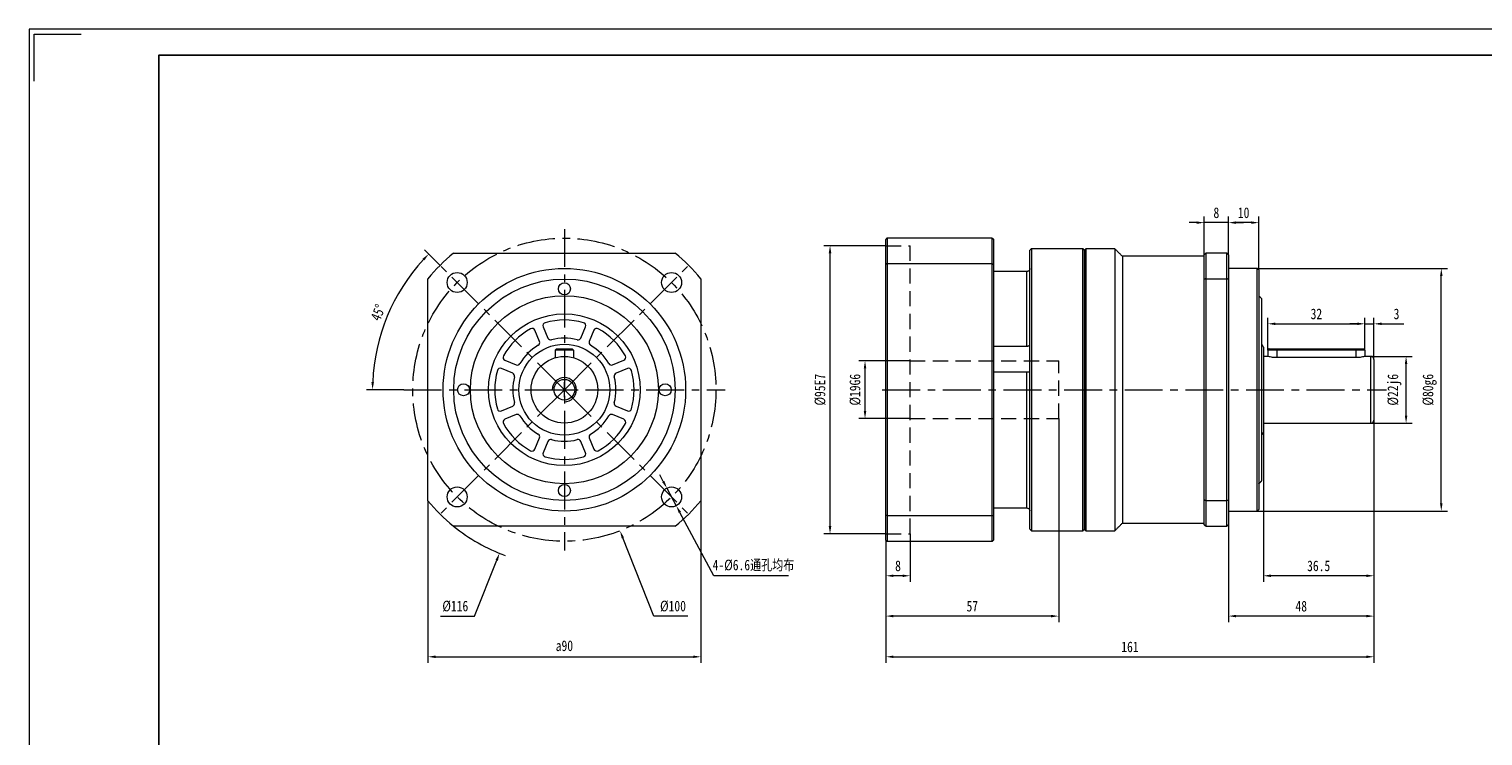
# Model space of a CAD drawing. Header units: millimetres. Extents: x -94 to 626, y -108 to 401.
# Tile 3 of 4: x -94 to 386, y 168 to 401. Entities that reach past the tile are written whole.
import ezdxf

# ---------------------------------------------------------------- set-up
doc = ezdxf.new("R2010")
doc.units = ezdxf.units.MM
doc.header["$LTSCALE"] = 10
doc.linetypes.add('CENTER', pattern=[2, 1.25, -0.25, 0.25, -0.25])
doc.linetypes.add('DASHED', pattern=[0.75, 0.5, -0.25])
doc.layers.get('0').update_dxf_attribs({"lineweight": 18})
for name, color, linetype, lineweight in [('3中心线层', 1, 'CENTER', 18), ('4虚线层', 6, 'DASHED', 18), ('图框_外框线', 7, 'Continuous', 18)]:
    doc.layers.add(name, color=color, linetype=linetype, lineweight=lineweight)
doc.styles.add('TH_GBDIM', font='txt', dxfattribs={"width": 0.8})
doc.dimstyles.new('TH_GBDIM', dxfattribs={"dimtxt": 3.5, "dimasz": 2.5, "dimexe": 2, "dimexo": 0, "dimgap": 1.5, "dimtad": 1, "dimdec": 1, "dimdsep": 46, "dimtxsty": 'TH_GBDIM', "dimcen": 2.5, "dimdle": 5, "dimclrd": 4, "dimclre": 4, "dimclrt": 3, "dimadec": 0, "dimazin": 0, "dimtfac": 0.714286, "dimtdec": 1, "dimtmove": 0, "dimatfit": 3, "dimfxl": 0, "dimtolj": 1, "dimarcsym": 0})

# ---------------------------------------------------------------- blocks, each defined once
blk = doc.blocks.new('*X14')
for points in [[(36.27, 325.36), (36.87, 324.78), (38.3, 326.87)], [(20.23, 284.62), (19.4, 284.63), (19.77, 282.12)]]:
    blk.add_hatch(color=4).paths.add_polyline_path(points, flags=0)
at = {"color": 4}
for p, q in [((42.04, 323.14), (36.89, 328.29)), ((30.05, 282.12), (17.77, 282.12))]:
    blk.add_line(p, q, dxfattribs=at)
blk.add_arc((83.05, 282.12), 63.28, 137.2636, 177.7364, dxfattribs=at)
at = {"color": 3, "insert": (21.58, 307.59), "char_height": 3.5, "width": 10.8025, "attachment_point": 5, "rotation": 67.5, "style": 'TH_GBDIM'}
blk.add_mtext('45%%D', dxfattribs=at)
blk = doc.blocks.new('*X15')
for points in [[(116.03, 252.08), (115.29, 251.68), (116.84, 249.68)], [(121.52, 241.86), (120.78, 241.46), (119.97, 243.86)]]:
    blk.add_hatch(color=4).paths.add_polyline_path(points, flags=0)
at = {"color": 4}
for p, q in [((115.66, 251.88), (114.48, 254.08)), ((116.84, 249.68), (119.97, 243.86)), ((132.37, 220.77), (121.15, 241.66)), ((156.96, 220.77), (132.37, 220.77))]:
    blk.add_line(p, q, dxfattribs=at)
at = {"color": 3, "insert": (145.41, 224.13), "char_height": 3.5, "width": 55.0667, "attachment_point": 5, "style": 'TH_GBDIM'}
blk.add_mtext('4-%%C6.6通孔均布', dxfattribs=at)
blk = doc.blocks.new('*X16')
blk.add_hatch(color=4).paths.add_polyline_path([(102.71, 233.44), (101.93, 233.14), (101.4, 235.61)], flags=0)
at = {"color": 4}
for p, q in [((83.05, 279.62), (83.05, 284.62)), ((80.55, 282.12), (85.55, 282.12)), ((112.51, 207.47), (102.32, 233.29)), ((123.74, 207.47), (112.51, 207.47))]:
    blk.add_line(p, q, dxfattribs=at)
at = {"color": 3, "insert": (118.87, 210.72), "char_height": 3.5, "width": 15.3689, "attachment_point": 5, "style": 'TH_GBDIM'}
blk.add_mtext('%%C100', dxfattribs=at)
blk = doc.blocks.new('*X17')
blk.add_hatch(color=4).paths.add_polyline_path([(60.34, 226.04), (61.12, 225.74), (61.65, 228.21)], flags=0)
at = {"color": 4}
for p, q in [((83.05, 279.62), (83.05, 284.62)), ((80.55, 282.12), (85.55, 282.12)), ((53.42, 207.47), (60.73, 225.89)), ((42.19, 207.47), (53.42, 207.47))]:
    blk.add_line(p, q, dxfattribs=at)
blk.add_arc((83.05, 282.12), 58, 230.8833, 250.3292, dxfattribs=at)
at = {"color": 3, "insert": (47.06, 210.72), "char_height": 3.5, "width": 15.3378, "attachment_point": 5, "style": 'TH_GBDIM'}
blk.add_mtext('%%C116', dxfattribs=at)
blk = doc.blocks.new('*X18')
for points in [[(40.55, 194.47), (40.55, 193.64), (38.05, 194.05)], [(125.55, 194.47), (125.55, 193.64), (128.05, 194.05)]]:
    blk.add_hatch(color=4).paths.add_polyline_path(points, flags=0)
at = {"color": 4}
for p, q in [((38.05, 245.53), (38.05, 192.05)), ((128.05, 245.53), (128.05, 192.05)), ((40.55, 194.05), (125.55, 194.05))]:
    blk.add_line(p, q, dxfattribs=at)
at = {"color": 3, "insert": (83.05, 197.66), "char_height": 3.5, "width": 11.2, "attachment_point": 5, "style": 'TH_GBDIM'}
blk.add_mtext('a90', dxfattribs=at)
blk = doc.blocks.new('*X19')
for points in [[(170.25, 327.13), (171.09, 327.13), (170.67, 329.63)], [(170.25, 237.13), (171.09, 237.13), (170.67, 234.63)]]:
    blk.add_hatch(color=4).paths.add_polyline_path(points, flags=0)
at = {"color": 4}
for p, q in [((189.1, 329.63), (168.67, 329.63)), ((170.67, 237.13), (170.67, 327.13)), ((189.1, 234.63), (168.67, 234.63))]:
    blk.add_line(p, q, dxfattribs=at)
at = {"color": 3, "insert": (167.42, 282.13), "char_height": 3.5, "width": 19.2889, "attachment_point": 5, "rotation": 90, "style": 'TH_GBDIM'}
blk.add_mtext('%%C95E7', dxfattribs=at)
blk = doc.blocks.new('*X20')
for points in [[(181.8, 289.13), (182.63, 289.13), (182.22, 291.63)], [(181.8, 275.13), (182.63, 275.13), (182.22, 272.63)]]:
    blk.add_hatch(color=4).paths.add_polyline_path(points, flags=0)
at = {"color": 4}
for p, q in [((197.1, 291.63), (180.22, 291.63)), ((182.22, 275.13), (182.22, 289.13)), ((197.1, 272.63), (180.22, 272.63))]:
    blk.add_line(p, q, dxfattribs=at)
at = {"color": 3, "insert": (178.97, 282.13), "char_height": 3.5, "width": 19.32, "attachment_point": 5, "rotation": 90, "style": 'TH_GBDIM'}
blk.add_mtext('%%C19G6', dxfattribs=at)
blk = doc.blocks.new('*X21')
for points in [[(360.27, 290.62), (361.1, 290.62), (360.68, 293.12)], [(360.27, 273.62), (361.1, 273.62), (360.68, 271.12)]]:
    blk.add_hatch(color=4).paths.add_polyline_path(points, flags=0)
at = {"color": 4}
for p, q in [((349.1, 293.12), (362.68, 293.12)), ((360.68, 273.62), (360.68, 290.62)), ((349.1, 271.12), (362.68, 271.12))]:
    blk.add_line(p, q, dxfattribs=at)
at = {"color": 3, "insert": (356.85, 282.12), "char_height": 3.5, "width": 19.32, "attachment_point": 5, "rotation": 90, "style": 'TH_GBDIM'}
blk.add_mtext('%%C22j6', dxfattribs=at)
blk = doc.blocks.new('*X22')
for points in [[(371.88, 319.62), (372.71, 319.62), (372.3, 322.12)], [(371.88, 244.62), (372.71, 244.62), (372.3, 242.12)]]:
    blk.add_hatch(color=4).paths.add_polyline_path(points, flags=0)
at = {"color": 4}
for p, q in [((311.6, 322.12), (374.3, 322.12)), ((372.3, 244.62), (372.3, 319.62)), ((311.6, 242.12), (374.3, 242.12))]:
    blk.add_line(p, q, dxfattribs=at)
at = {"color": 3, "insert": (368.46, 282.12), "char_height": 3.5, "width": 19.32, "attachment_point": 5, "rotation": 90, "style": 'TH_GBDIM'}
blk.add_mtext('%%C80g6', dxfattribs=at)
blk = doc.blocks.new('*X23')
for points in [[(191.6, 221.18), (191.6, 220.35), (189.1, 220.77)], [(194.6, 221.18), (194.6, 220.35), (197.1, 220.77)]]:
    blk.add_hatch(color=4).paths.add_polyline_path(points, flags=0)
at = {"color": 4}
for p, q in [((189.1, 232.52), (189.1, 218.77)), ((197.1, 234.63), (197.1, 218.77)), ((194.6, 220.77), (191.6, 220.77))]:
    blk.add_line(p, q, dxfattribs=at)
at = {"color": 3, "insert": (193.1, 224.02), "char_height": 3.5, "width": 3.1733, "attachment_point": 5, "style": 'TH_GBDIM'}
blk.add_mtext('8', dxfattribs=at)
blk = doc.blocks.new('*X24')
for points in [[(191.6, 207.89), (191.6, 207.06), (189.1, 207.47)], [(243.6, 207.89), (243.6, 207.06), (246.1, 207.47)]]:
    blk.add_hatch(color=4).paths.add_polyline_path(points, flags=0)
at = {"color": 4}
for p, q in [((246.1, 272.63), (246.1, 205.47)), ((189.1, 232.52), (189.1, 205.47)), ((243.6, 207.47), (191.6, 207.47))]:
    blk.add_line(p, q, dxfattribs=at)
at = {"color": 3, "insert": (217.6, 210.72), "char_height": 3.5, "width": 7.0311, "attachment_point": 5, "style": 'TH_GBDIM'}
blk.add_mtext('57', dxfattribs=at)
blk = doc.blocks.new('*X25')
for points in [[(191.6, 194.47), (191.6, 193.64), (189.1, 194.05)], [(347.6, 194.47), (347.6, 193.64), (350.1, 194.05)]]:
    blk.add_hatch(color=4).paths.add_polyline_path(points, flags=0)
at = {"color": 4}
for p, q in [((350.1, 272.12), (350.1, 192.05)), ((189.1, 232.52), (189.1, 192.05)), ((191.6, 194.05), (347.6, 194.05))]:
    blk.add_line(p, q, dxfattribs=at)
at = {"color": 3, "insert": (269.6, 197.3), "char_height": 3.5, "width": 10.2356, "attachment_point": 5, "style": 'TH_GBDIM'}
blk.add_mtext('161', dxfattribs=at)
blk = doc.blocks.new('*X26')
for points in [[(317.6, 304.28), (317.6, 303.45), (315.1, 303.86)], [(344.6, 304.28), (344.6, 303.45), (347.1, 303.86)]]:
    blk.add_hatch(color=4).paths.add_polyline_path(points, flags=0)
at = {"color": 4}
for p, q in [((315.1, 295.22), (315.1, 305.86)), ((317.6, 303.86), (344.6, 303.86)), ((347.1, 295.22), (347.1, 305.86))]:
    blk.add_line(p, q, dxfattribs=at)
at = {"color": 3, "insert": (331.1, 307.11), "char_height": 3.5, "width": 7, "attachment_point": 5, "style": 'TH_GBDIM'}
blk.add_mtext('32', dxfattribs=at)
blk = doc.blocks.new('*X27')
for points in [[(344.6, 304.28), (344.6, 303.45), (347.1, 303.86)], [(352.6, 304.28), (352.6, 303.45), (350.1, 303.86)]]:
    blk.add_hatch(color=4).paths.add_polyline_path(points, flags=0)
at = {"color": 4}
for p, q in [((344.6, 303.86), (342.1, 303.86)), ((347.1, 295.22), (347.1, 305.86)), ((347.1, 303.86), (350.1, 303.86)), ((350.1, 292.12), (350.1, 305.86)), ((352.6, 303.86), (359.96, 303.86))]:
    blk.add_line(p, q, dxfattribs=at)
at = {"color": 3, "insert": (357.53, 307.11), "char_height": 3.5, "width": 3.0178, "attachment_point": 5, "style": 'TH_GBDIM'}
blk.add_mtext('3', dxfattribs=at)
blk = doc.blocks.new('*X28')
for points in [[(304.6, 337.64), (304.6, 336.81), (302.1, 337.22)], [(309.6, 337.64), (309.6, 336.81), (312.1, 337.22)]]:
    blk.add_hatch(color=4).paths.add_polyline_path(points, flags=0)
at = {"color": 4}
for p, q in [((302.1, 326.62), (302.1, 339.22)), ((309.6, 337.22), (304.6, 337.22)), ((312.1, 321.62), (312.1, 339.22))]:
    blk.add_line(p, q, dxfattribs=at)
at = {"color": 3, "insert": (307.1, 340.47), "char_height": 3.5, "width": 6.6578, "attachment_point": 5, "style": 'TH_GBDIM'}
blk.add_mtext('10', dxfattribs=at)
blk = doc.blocks.new('*X29')
for points in [[(291.6, 337.64), (291.6, 336.81), (294.1, 337.22)], [(304.6, 337.64), (304.6, 336.81), (302.1, 337.22)]]:
    blk.add_hatch(color=4).paths.add_polyline_path(points, flags=0)
at = {"color": 4}
for p, q in [((291.6, 337.22), (289.1, 337.22)), ((294.1, 326.62), (294.1, 339.22)), ((302.1, 337.22), (294.1, 337.22)), ((302.1, 326.62), (302.1, 339.22)), ((304.6, 337.22), (307.1, 337.22))]:
    blk.add_line(p, q, dxfattribs=at)
at = {"color": 3, "insert": (298.1, 340.47), "char_height": 3.5, "width": 3.1733, "attachment_point": 5, "style": 'TH_GBDIM'}
blk.add_mtext('8', dxfattribs=at)
blk = doc.blocks.new('*X33')
for points in [[(304.6, 207.89), (304.6, 207.06), (302.1, 207.47)], [(347.6, 207.89), (347.6, 207.06), (350.1, 207.47)]]:
    blk.add_hatch(color=4).paths.add_polyline_path(points, flags=0)
at = {"color": 4}
for p, q in [((350.1, 272.12), (350.1, 205.47)), ((302.1, 237.62), (302.1, 205.47)), ((347.6, 207.47), (304.6, 207.47))]:
    blk.add_line(p, q, dxfattribs=at)
at = {"color": 3, "insert": (326.1, 210.72), "char_height": 3.5, "width": 7.2178, "attachment_point": 5, "style": 'TH_GBDIM'}
blk.add_mtext('48', dxfattribs=at)
blk = doc.blocks.new('*X34')
for points in [[(316.1, 221.18), (316.1, 220.35), (313.6, 220.77)], [(347.6, 221.18), (347.6, 220.35), (350.1, 220.77)]]:
    blk.add_hatch(color=4).paths.add_polyline_path(points, flags=0)
at = {"color": 4}
for p, q in [((350.1, 272.12), (350.1, 218.77)), ((313.6, 268.12), (313.6, 218.77)), ((347.6, 220.77), (316.1, 220.77))]:
    blk.add_line(p, q, dxfattribs=at)
at = {"color": 3, "insert": (331.85, 224.02), "char_height": 3.5, "width": 14.9644, "attachment_point": 5, "style": 'TH_GBDIM'}
blk.add_mtext('36.5', dxfattribs=at)

msp = doc.modelspace()

# ---------------------------------------------------------------- linework, layer by layer
at = {"color": 7, "linetype": 'Continuous', "lineweight": 15}
for p, q in [((189.1, 323.51), (189.1, 331.72)), ((189.5, 332.12), (189.5, 323.66)), ((224.2, 332.12), (189.5, 332.12)), ((224.2, 323.66), (224.2, 332.12)), ((224.6, 331.72), (224.6, 323.51)), ((46.46, 327.12), (119.64, 327.12)), ((236.6, 236.12), (236.6, 328.12)), ((237.1, 328.62), (237.1, 235.62)), ((254.1, 282.12), (254.1, 328.62)), ((254.6, 328.12), (254.6, 282.12)), ((254.6, 236.12), (254.6, 328.12)), ((255.1, 328.62), (255.1, 235.62)), ((264.6, 328.62), (264.6, 235.62)), ((267.1, 326.12), (267.1, 238.12)), ((294.1, 318.54), (294.1, 326.62)), ((294.6, 327.12), (294.6, 318.72)), ((301.6, 327.12), (294.6, 327.12)), ((301.6, 318.72), (301.6, 327.12)), ((302.1, 326.62), (302.1, 318.54)), ((189.1, 240.74), (189.1, 323.51)), ((224.2, 323.66), (189.5, 323.66)), ((189.5, 323.66), (189.5, 240.59)), ((224.2, 240.59), (224.2, 323.66)), ((224.6, 323.51), (224.6, 240.74)), ((311.6, 282.12), (311.6, 322.12)), ((312.1, 321.62), (312.1, 282.12)), ((38.05, 245.53), (38.05, 318.72)), ((128.05, 318.72), (128.05, 245.53)), ((235.6, 321.13), (224.6, 321.13)), ((235.6, 296.48), (235.6, 321.13)), ((294.1, 245.71), (294.1, 318.54)), ((294.6, 318.72), (301.6, 318.72)), ((294.6, 318.72), (294.6, 245.53)), ((301.6, 245.53), (301.6, 318.72)), ((302.1, 318.54), (302.1, 245.71)), ((313.1, 282.12), (313.1, 312.12)), ((76.07, 302.89), (77.61, 299.17)), ((88.48, 299.17), (90.03, 302.89)), ((74.84, 298.02), (73.3, 301.74)), ((92.8, 301.74), (91.26, 298.02)), ((80.45, 295.62), (80.05, 295.22)), ((86.05, 295.22), (80.05, 295.22)), ((80.05, 295.22), (80.05, 292.71)), ((80.45, 295.62), (85.65, 295.62)), ((85.65, 295.62), (86.05, 295.22)), ((86.05, 295.22), (86.05, 292.71)), ((224.6, 296.48), (235.6, 296.48)), ((313.6, 296.12), (313.6, 282.12)), ((315.1, 295.22), (315.1, 293.12)), ((318.1, 295.22), (315.1, 295.22)), ((315.5, 295.62), (318.1, 295.62)), ((318.1, 295.62), (344.1, 295.62)), ((318.1, 295.22), (318.1, 295.62)), ((344.1, 295.22), (318.1, 295.22)), ((318.1, 295.22), (318.1, 292.71)), ((344.1, 292.71), (318.1, 292.71)), ((344.1, 295.62), (346.7, 295.62)), ((344.1, 295.62), (344.1, 295.22)), ((347.1, 295.22), (344.1, 295.22)), ((344.1, 295.22), (344.1, 292.71)), ((347.1, 295.22), (347.1, 293.12)), ((349.1, 282.12), (349.1, 293.12)), ((66.01, 287.56), (62.28, 289.1)), ((63.43, 291.87), (67.15, 290.33)), ((98.94, 290.33), (102.67, 291.87)), ((103.82, 289.1), (100.09, 287.56)), ((235.6, 287.95), (224.6, 287.95)), ((235.6, 243.12), (235.6, 287.95)), ((350.1, 292.12), (350.1, 282.12)), ((254.1, 235.62), (254.1, 282.12)), ((254.6, 282.12), (254.6, 236.12)), ((311.6, 242.12), (311.6, 282.12)), ((312.1, 282.12), (312.1, 242.62)), ((313.1, 252.12), (313.1, 282.12)), ((313.6, 282.12), (313.6, 268.12)), ((349.1, 271.12), (349.1, 282.12)), ((350.1, 282.12), (350.1, 272.12)), ((62.28, 275.15), (66.01, 276.69)), ((67.15, 273.92), (63.43, 272.37)), ((102.67, 272.37), (98.94, 273.92)), ((100.09, 276.69), (103.82, 275.15)), ((73.3, 262.5), (74.84, 266.23)), ((77.61, 265.08), (76.07, 261.36)), ((90.03, 261.36), (88.48, 265.08)), ((91.26, 266.23), (92.8, 262.5)), ((294.1, 237.62), (294.1, 245.71)), ((294.6, 245.53), (294.6, 237.12)), ((301.6, 245.53), (294.6, 245.53)), ((301.6, 237.12), (301.6, 245.53)), ((302.1, 245.71), (302.1, 237.62)), ((189.1, 232.52), (189.1, 240.74)), ((189.5, 240.59), (189.5, 232.12)), ((224.2, 240.59), (189.5, 240.59)), ((224.2, 232.12), (224.2, 240.59)), ((224.6, 243.12), (235.6, 243.12)), ((224.6, 240.74), (224.6, 232.52)), ((119.64, 237.12), (46.46, 237.12)), ((294.6, 237.12), (301.6, 237.12)), ((224.2, 232.12), (189.5, 232.12))]:
    msp.add_line(p, q, dxfattribs=at)
for p, q in [((80.45, 295.62), (80.05, 295.22)), ((80.05, 295.22), (80.05, 292.71)), ((80.05, 295.22), (80.05, 292.71)), ((80.45, 295.62), (85.65, 295.62)), ((85.65, 295.62), (86.05, 295.22)), ((86.05, 295.22), (86.05, 292.71))]:
    msp.add_line(p, q)
for centre, radius in [((83.05, 282.12), 40), ((47.69, 317.48), 3.3), ((83.05, 282.12), 36.5), ((83.05, 315.37), 2), ((118.4, 317.48), 3.3), ((83.05, 282.12), 31), ((83.05, 282.12), 25), ((83.05, 282.12), 15), ((49.8, 282.12), 2), ((116.3, 282.12), 2), ((47.69, 246.77), 3.3), ((83.05, 248.87), 2), ((118.4, 246.77), 3.3)]:
    msp.add_circle(centre, radius, dxfattribs=at)
for radius in [11, 3.4]:
    msp.add_circle((83.05, 282.12), radius)
for centre, radius, start, end in [((83.05, 282.12), 58, 129.1167, 140.8833), ((83.05, 282.12), 58, 39.1167, 50.8833), ((83.05, 282.12), 23, 119.025, 150.975), ((72.37, 301.36), 1, 22.5, 119.025), ((76.99, 303.27), 1, 105.975, 202.5), ((83.05, 282.12), 23, 74.025, 105.975), ((89.1, 303.27), 1, 337.5, 74.025), ((93.72, 301.36), 1, 60.975, 157.5), ((83.05, 282.12), 23, 29.025, 60.975), ((73.92, 297.64), 1, 300.4836, 22.5), ((78.54, 299.55), 1, 202.5, 284.5164), ((83.05, 282.12), 17, 75.4836, 104.5164), ((87.56, 299.55), 1, 255.4836, 337.5), ((92.18, 297.64), 1, 157.5, 239.5164), ((63.81, 292.8), 1, 150.975, 247.5), ((83.05, 282.12), 17, 120.4836, 149.5164), ((83.05, 282.12), 17, 30.4836, 59.5164), ((102.29, 292.8), 1, 292.5, 29.025), ((312.6, 296.12), 1, 0, 60), ((349.1, 292.12), 1, 0, 90), ((83.05, 282.12), 23, 164.025, 195.975), ((61.9, 288.18), 1, 67.5, 164.025), ((67.54, 291.26), 1, 247.5, 329.5164), ((98.56, 291.26), 1, 210.4836, 292.5), ((104.2, 288.18), 1, 15.975, 112.5), ((83.05, 282.12), 23, 344.025, 15.975), ((65.62, 286.64), 1, 345.4836, 67.5), ((83.05, 282.12), 17, 165.4836, 194.5164), ((100.47, 286.64), 1, 112.5, 194.5164), ((83.05, 282.12), 17, 345.4836, 14.5164), ((61.9, 276.07), 1, 195.975, 292.5), ((65.62, 277.61), 1, 292.5, 14.5164), ((67.54, 272.99), 1, 30.4836, 112.5), ((83.05, 282.12), 17, 210.4836, 239.5164), ((83.05, 282.12), 17, 300.4836, 329.5164), ((98.56, 272.99), 1, 67.5, 149.5164), ((100.47, 277.61), 1, 165.4836, 247.5), ((104.2, 276.07), 1, 247.5, 344.025), ((63.81, 271.45), 1, 112.5, 209.025), ((83.05, 282.12), 23, 209.025, 240.975), ((83.05, 282.12), 23, 299.025, 330.975), ((102.29, 271.45), 1, 330.975, 67.5), ((349.1, 272.12), 1, 270, 0), ((73.92, 266.61), 1, 337.5, 59.5164), ((78.54, 264.7), 1, 75.4836, 157.5), ((83.05, 282.12), 17, 255.4836, 284.5164), ((87.56, 264.7), 1, 22.5, 104.5164), ((92.18, 266.61), 1, 120.4836, 202.5), ((312.6, 268.12), 1, 300, 0), ((72.37, 262.89), 1, 240.975, 337.5), ((76.99, 260.97), 1, 157.5, 254.025), ((83.05, 282.12), 23, 254.025, 285.975), ((89.1, 260.97), 1, 285.975, 22.5), ((93.72, 262.89), 1, 202.5, 299.025), ((83.05, 282.12), 58, 219.1167, 230.8833), ((83.05, 282.12), 58, 309.1167, 320.8833)]:
    msp.add_arc(centre, radius, start, end, dxfattribs=at)
at = {"color": 4}
msp.add_arc((83.05, 282.12), 4, 270, 180, dxfattribs=at)
at = {"color": 7, "linetype": 'Continuous', "lineweight": 15}
for points in [[(189.5, 332.12), (189.1, 331.72)], [(224.2, 332.12), (224.6, 331.72)], [(237.1, 328.62), (236.6, 328.12)], [(254.1, 328.62), (237.1, 328.62)], [(254.6, 328.12), (254.1, 328.62)], [(255.1, 328.62), (254.6, 328.12)], [(264.6, 328.62), (255.1, 328.62)], [(267.1, 326.12), (264.6, 328.62)], [(294.1, 326.12), (267.1, 326.12)], [(294.1, 326.62), (294.6, 327.12)], [(302.1, 326.62), (301.6, 327.12)], [(189.5, 323.66), (189.1, 323.51)], [(224.2, 323.66), (224.6, 323.51)], [(311.6, 322.12), (302.1, 322.12)], [(312.1, 321.62), (311.6, 322.12)], [(294.6, 318.72), (294.1, 318.54)], [(302.1, 318.54), (301.6, 318.72)], [(313.1, 312.12), (312.1, 313.12)], [(315.1, 293.12), (313.6, 293.12)], [(315.5, 295.62), (315.1, 295.22)], [(347.1, 295.22), (346.7, 295.62)], [(349.1, 293.12), (347.1, 293.12)], [(313.6, 271.12), (349.1, 271.12)], [(312.1, 251.12), (313.1, 252.12)], [(294.6, 245.53), (294.1, 245.71)], [(302.1, 245.71), (301.6, 245.53)], [(189.5, 240.59), (189.1, 240.74)], [(224.2, 240.59), (224.6, 240.74)], [(302.1, 242.12), (311.6, 242.12)], [(311.6, 242.12), (312.1, 242.62)], [(236.6, 236.12), (237.1, 235.62)], [(237.1, 235.62), (254.1, 235.62)], [(254.1, 235.62), (254.6, 236.12)], [(254.6, 236.12), (255.1, 235.62)], [(255.1, 235.62), (264.6, 235.62)], [(264.6, 235.62), (267.1, 238.12)], [(267.1, 238.12), (294.1, 238.12)], [(294.6, 237.12), (294.1, 237.62)], [(302.1, 237.62), (301.6, 237.12)], [(189.1, 232.52), (189.5, 232.12)], [(224.6, 232.52), (224.2, 232.12)]]:
    msp.add_open_spline(points, degree=1, dxfattribs=at)
for points, knots in [([(236.6, 322.1), (236.6, 322.08), (236.59, 321.96), (236.54, 321.73), (236.37, 321.45), (236.1, 321.24), (235.83, 321.14), (235.66, 321.13), (235.6, 321.13)], [0, 0, 0, 0, 0.050706, 0.376082, 0.704499, 1.040599, 1.37708, 1.551484, 1.551484, 1.551484, 1.551484]), ([(235.6, 296.48), (235.71, 296.49), (235.93, 296.5), (236.22, 296.6), (236.45, 296.74), (236.58, 296.88), (236.59, 296.96), (236.6, 297)], [0, 0, 0, 0, 0.251379, 0.502708, 0.759337, 1.021151, 1.202573, 1.202573, 1.202573, 1.202573]), ([(318.1, 292.71), (317.77, 292.72), (317.11, 292.74), (316.22, 292.86), (315.54, 293.01), (315.14, 293.11), (315.13, 293.11), (315.13, 293.12)], [0, 0, 0, 0, 0.628369, 1.256161, 1.898826, 2.552075, 3.001479, 3.001479, 3.001479, 3.001479]), ([(347.06, 293.12), (347.07, 293.12), (347.11, 293.13), (346.86, 293.06), (346.33, 292.93), (345.51, 292.79), (344.72, 292.72), (344.24, 292.71), (344.1, 292.71)], [0, 0, 0, 0, 0.190566, 0.819515, 1.455094, 2.111026, 2.771102, 3.043869, 3.043869, 3.043869, 3.043869]), ([(236.47, 287.92), (236.47, 287.92), (236.42, 287.92), (236.23, 287.93), (235.94, 287.95), (235.71, 287.95), (235.6, 287.95)], [0, 0, 0, 0, 0.0513916, 0.3237472, 0.6004135, 0.8771996, 0.8771996, 0.8771996, 0.8771996]), ([(235.6, 243.12), (235.71, 243.11), (235.93, 243.09), (236.22, 242.93), (236.45, 242.69), (236.58, 242.42), (236.59, 242.23), (236.6, 242.15)], [0, 0, 0, 0, 0.324175, 0.648284, 0.979229, 1.31686, 1.550819, 1.550819, 1.550819, 1.550819])]:
    msp.add_open_spline(points, degree=3, knots=knots, dxfattribs=at)
at = {"layer": '3中心线层'}
for p, q in [((83.05, 335.12), (83.05, 229.12)), ((83.05, 282.12), (42.04, 323.14)), ((83.05, 282.12), (124.06, 323.14)), ((30.05, 282.12), (136.05, 282.12)), ((83.05, 282.12), (42.04, 241.11)), ((83.05, 282.12), (124.06, 241.11)), ((187.89, 282.13), (354.22, 282.12))]:
    msp.add_line(p, q, dxfattribs=at)
msp.add_circle((83.05, 282.12), 50, dxfattribs=at)
at = {"layer": '4虚线层'}
for p, q in [((189.1, 329.63), (197.1, 329.63)), ((197.1, 234.63), (197.1, 329.63)), ((197.1, 291.63), (246.1, 291.63)), ((246.1, 272.63), (246.1, 291.63)), ((197.1, 272.63), (246.1, 272.63)), ((189.1, 234.63), (197.1, 234.63))]:
    msp.add_line(p, q, dxfattribs=at)
at = {"layer": '图框_外框线', "color": 3}
msp.add_lwpolyline([(-93.53, -107.71), (625.94, -107.71), (625.94, 401.06), (-93.53, 401.06)], close=True, dxfattribs=at)
msp.add_lwpolyline([(-91.81, 383.93), (-91.81, 399.35), (-76.4, 399.35)], dxfattribs=at)
at = {"layer": '图框_外框线', "color": 3, "lineweight": 25}
msp.add_lwpolyline([(-50.7, -99.14), (617.38, -99.14), (617.38, 392.49), (-50.7, 392.49)], close=True, dxfattribs=at)

# ---------------------------------------------------------------- dimensions: what is measured, and where the dimension line sits
for base, p1, p2, picture, middle in [((294.1, 337.22), (302.1, 326.62), (294.1, 326.62), '*X29', (298.1, 340.47)), ((302.1, 337.22), (312.1, 321.62), (302.1, 326.62), '*X28', (307.1, 340.47)), ((347.1, 303.86), (315.1, 295.22), (347.1, 295.22), '*X26', (331.1, 307.11)), ((350.1, 303.86), (347.1, 295.22), (350.1, 292.12), '*X27', (357.53, 307.11)), ((189.1, 207.47), (246.1, 272.63), (189.1, 232.52), '*X24', (217.6, 210.72)), ((302.1, 207.47), (350.1, 272.12), (302.1, 237.62), '*X33', (326.1, 210.72)), ((313.6, 220.77), (350.1, 272.12), (313.6, 268.12), '*X34', (331.85, 224.02))]:
    dim = msp.add_linear_dim(base=base, p1=p1, p2=p2, dimstyle='TH_GBDIM', override={"dimsah": 1, "dimtzin": 0})
    dim.commit()
    dim.dimension.update_dxf_attribs({"geometry": picture, "text_midpoint": middle})
for p1, p2, picture, middle in [((104.44, 336.03), (61.65, 228.21), '*X17', (53.42, 207.47)), ((64.7, 328.63), (101.4, 235.61), '*X16', (112.51, 207.47))]:
    dim = msp.add_diameter_dim_2p(p1=p1, p2=p2, dimstyle='TH_GBDIM', override={"dimtih": 1, "dimtoh": 1, "dimpost": '%%C<>', "dimsah": 1, "dimtofl": 0, "dimtzin": 0})
    dim.commit()
    dim.dimension.update_dxf_attribs({"geometry": picture, "text_midpoint": middle, "dimtype": 163})
dim = msp.add_angular_dim_2l(base=(24.58, 306.34), line1=((30.05, 282.12), (136.05, 282.12)), line2=((83.05, 282.12), (42.04, 323.14)), dimstyle='TH_GBDIM', override={"dimtad": 1, "dimtih": 0, "dimtoh": 0, "dimsah": 1, "dimtdec": 0, "dimtzin": 0})
dim.commit()
dim.dimension.update_dxf_attribs({"geometry": '*X14', "text_midpoint": (21.58, 307.59)})
for base, p1, p2, text, picture, middle in [((170.67, 329.63), (189.1, 234.63), (189.1, 329.63), '%%C<>E7', '*X19', (167.42, 282.13)), ((372.3, 322.12), (311.6, 242.12), (311.6, 322.12), '%%C<>g6', '*X22', (368.46, 282.12)), ((360.68, 293.12), (349.1, 271.12), (349.1, 293.12), '%%C<>j6', '*X21', (356.85, 282.12)), ((182.22, 291.63), (197.1, 272.63), (197.1, 291.63), '%%C<>G6', '*X20', (178.97, 282.13))]:
    dim = msp.add_linear_dim(base=base, p1=p1, p2=p2, angle=90, text=text, dimstyle='TH_GBDIM', override={"dimsah": 1, "dimtzin": 0})
    dim.commit()
    dim.dimension.update_dxf_attribs({"geometry": picture, "text_midpoint": middle})
for base, p1, p2, picture, middle in [((350.1, 194.05), (189.1, 232.52), (350.1, 272.12), '*X25', (269.6, 194.05)), ((189.1, 220.77), (197.1, 234.63), (189.1, 232.52), '*X23', (193.1, 220.77))]:
    dim = msp.add_linear_dim(base=base, p1=p1, p2=p2, dimstyle='TH_GBDIM', override={"dimsah": 1, "dimtzin": 0})
    dim.commit()
    dim.dimension.update_dxf_attribs({"geometry": picture, "text_midpoint": middle, "dimtype": 160})
dim = msp.add_diameter_dim_2p(p1=(116.84, 249.68), p2=(119.97, 243.86), text='4-<>通孔均布', dimstyle='TH_GBDIM', override={"dimtoh": 1, "dimpost": '%%C<>', "dimsah": 1, "dimtzin": 0})
dim.commit()
dim.dimension.update_dxf_attribs({"geometry": '*X15', "text_midpoint": (132.37, 220.77), "dimtype": 163})
dim = msp.add_linear_dim(base=(128.05, 194.05), p1=(38.05, 245.53), p2=(128.05, 245.53), text='a<>', dimstyle='TH_GBDIM', override={"dimsah": 1, "dimtzin": 0})
dim.commit()
dim.dimension.update_dxf_attribs({"geometry": '*X18', "text_midpoint": (83.05, 194.05), "dimtype": 160})

doc.saveas('drawing.dxf')
